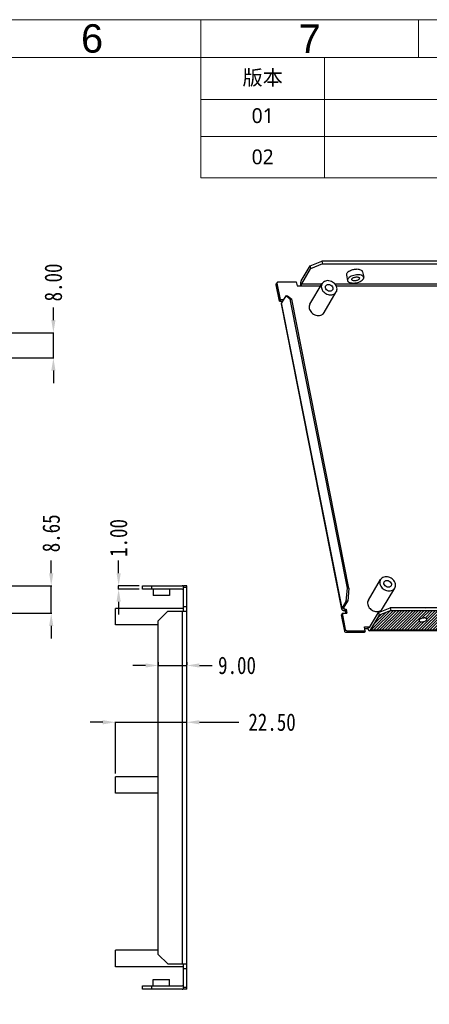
# Model space of a CAD drawing. Header units: inches. Extents: x 2607 to 3317, y 324 to 827.
# Tile 3 of 4: x 2973 to 3103, y 516 to 827. Entities that reach past the tile are written whole.
import ezdxf

# ---------------------------------------------------------------- set-up
doc = ezdxf.new("R2010")
doc.units = ezdxf.units.IN
doc.header["$LTSCALE"] = 1.21
doc.header["$MEASUREMENT"] = 0
doc.header["$PDMODE"] = 3
doc.header["$PDSIZE"] = 0.3125
doc.layers.get('0').update_dxf_attribs({"linetype": 'CONTINUOUS'})
doc.layers.get('Defpoints').update_dxf_attribs({"linetype": 'CONTINUOUS'})
doc.styles.get("Standard").update_dxf_attribs({"font": 'txt', "width": 0.8})
doc.styles.add('微软雅黑', font='txt')
doc.dimstyles.get("Standard").update_dxf_attribs({"dimtxt": 5.5, "dimasz": 4, "dimexe": 0.18, "dimexo": 1, "dimgap": 2, "dimtad": 0, "dimzin": 1, "dimdsep": 46, "dimtxsty": 'Standard', "dimcen": 0.09, "dimadec": 0, "dimazin": 0, "dimtp": 0.01, "dimtm": 0.01, "dimtfac": 1, "dimtmove": 0, "dimatfit": 3, "dimfxl": 1, "dimtfillclr": 256, "dimtolj": 1, "dimtzin": 4, "dimarcsym": 0})

# ---------------------------------------------------------------- blocks, each defined once
blk = doc.blocks.new('*D26')
at = {"color": 0, "lineweight": -2, "ltscale": 5, "transparency": 16777216}
for p, q in [((2984.11, 731.78), (2984.11, 735.78)), ((2968.99, 727.78), (2984.29, 727.78)), ((2984.11, 719.78), (2984.11, 727.78)), ((2948.26, 719.78), (2984.29, 719.78)), ((2984.11, 715.78), (2984.11, 711.78))]:
    blk.add_line(p, q, dxfattribs=at)
at = {"color": 0, "ltscale": 5, "transparency": 16777216}
for points in [[(2983.45, 731.78), (2984.78, 731.78), (2984.11, 727.78)], [(2984.78, 715.78), (2983.45, 715.78), (2984.11, 719.78)]]:
    blk.add_solid(points, dxfattribs=at)
at = {"layer": 'Defpoints', "color": 0, "transparency": 16777216}
for p in [(2967.99, 727.78), (2984.11, 727.78), (2947.26, 719.78)]:
    blk.add_point(p, dxfattribs=at)
at = {"color": 0, "lineweight": 5, "ltscale": 5, "transparency": 16777216, "insert": (2984.11, 743.64), "char_height": 5.5, "attachment_point": 5, "rotation": 90}
blk.add_mtext('\\A1;8.00', dxfattribs=at)
blk = doc.blocks.new('*D27')
at = {"color": 0, "lineweight": -2, "ltscale": 5, "transparency": 16777216}
for p, q in [((2983.43, 651.79), (2983.43, 655.79)), ((2968.49, 647.79), (2983.61, 647.79)), ((2983.43, 639.13), (2983.43, 647.79)), ((2941.85, 639.13), (2983.61, 639.13)), ((2983.43, 635.13), (2983.43, 631.13))]:
    blk.add_line(p, q, dxfattribs=at)
at = {"color": 0, "ltscale": 5, "transparency": 16777216}
for points in [[(2982.76, 651.79), (2984.1, 651.79), (2983.43, 647.79)], [(2984.1, 635.13), (2982.76, 635.13), (2983.43, 639.13)]]:
    blk.add_solid(points, dxfattribs=at)
at = {"layer": 'Defpoints', "color": 0, "transparency": 16777216}
for p in [(2967.49, 647.79), (2983.43, 647.79), (2940.85, 639.13)]:
    blk.add_point(p, dxfattribs=at)
at = {"color": 0, "lineweight": 5, "ltscale": 5, "transparency": 16777216, "insert": (2983.43, 664.39), "char_height": 5.5, "attachment_point": 5, "rotation": 90}
blk.add_mtext('\\A1;8.65', dxfattribs=at)
blk = doc.blocks.new('*D32')
at = {"color": 0, "lineweight": -2, "ltscale": 5, "transparency": 16777216}
for p, q in [((3004.71, 651.79), (3004.71, 655.79)), ((3011.21, 647.79), (3004.53, 647.79)), ((3004.71, 646.79), (3004.71, 647.79)), ((3011.21, 646.79), (3004.53, 646.79)), ((3004.71, 642.79), (3004.71, 638.79))]:
    blk.add_line(p, q, dxfattribs=at)
at = {"color": 0, "ltscale": 5, "transparency": 16777216}
for points in [[(3004.04, 651.79), (3005.38, 651.79), (3004.71, 647.79)], [(3005.38, 642.79), (3004.04, 642.79), (3004.71, 646.79)]]:
    blk.add_solid(points, dxfattribs=at)
at = {"layer": 'Defpoints', "color": 0, "transparency": 16777216}
for p in [(3004.71, 647.79), (3012.21, 647.79), (3012.21, 646.79)]:
    blk.add_point(p, dxfattribs=at)
at = {"color": 0, "lineweight": 5, "ltscale": 5, "transparency": 16777216, "insert": (3004.71, 662.92), "char_height": 5.5, "attachment_point": 5, "rotation": 90}
blk.add_mtext('\\A1;1.00', dxfattribs=at)
blk = doc.blocks.new('*D34')
at = {"color": 0, "lineweight": -2, "ltscale": 5, "transparency": 16777216}
for p, q in [((3013.21, 622.65), (3009.21, 622.65)), ((3017.21, 623.65), (3017.21, 622.83)), ((3017.21, 622.65), (3026.21, 622.65)), ((3026.21, 623.65), (3026.21, 622.83)), ((3030.21, 622.65), (3034.21, 622.65))]:
    blk.add_line(p, q, dxfattribs=at)
at = {"color": 0, "ltscale": 5, "transparency": 16777216}
for points in [[(3013.21, 621.98), (3013.21, 623.31), (3017.21, 622.65)], [(3030.21, 623.31), (3030.21, 621.98), (3026.21, 622.65)]]:
    blk.add_solid(points, dxfattribs=at)
at = {"layer": 'Defpoints', "color": 0, "transparency": 16777216}
for p in [(3017.21, 622.65), (3026.21, 622.65), (3026.21, 622.65)]:
    blk.add_point(p, dxfattribs=at)
at = {"color": 0, "lineweight": 5, "ltscale": 5, "transparency": 16777216, "insert": (3042.08, 622.65), "char_height": 5.5, "attachment_point": 5}
blk.add_mtext('\\A1;9.00', dxfattribs=at)
blk = doc.blocks.new('*D35')
at = {"color": 0, "lineweight": -2, "ltscale": 5, "transparency": 16777216}
for p, q in [((2999.71, 604.71), (2995.71, 604.71)), ((3003.71, 588.5), (3003.71, 604.89)), ((3003.71, 604.71), (3026.21, 604.71)), ((3026.21, 588.5), (3026.21, 604.89)), ((3030.21, 604.71), (3042.7, 604.71))]:
    blk.add_line(p, q, dxfattribs=at)
at = {"color": 0, "ltscale": 5, "transparency": 16777216}
for points in [[(2999.71, 604.04), (2999.71, 605.37), (3003.71, 604.71)], [(3030.21, 605.37), (3030.21, 604.04), (3026.21, 604.71)]]:
    blk.add_solid(points, dxfattribs=at)
at = {"layer": 'Defpoints', "color": 0, "transparency": 16777216}
for p in [(3026.21, 604.71), (3003.71, 587.5), (3026.21, 587.5)]:
    blk.add_point(p, dxfattribs=at)
at = {"color": 0, "lineweight": 5, "ltscale": 5, "transparency": 16777216, "insert": (3053.13, 604.71), "char_height": 5.5, "attachment_point": 5}
blk.add_mtext('\\A1;22.50', dxfattribs=at)

msp = doc.modelspace()

# ---------------------------------------------------------------- hatches: boundary and pattern name
at = {"ltscale": 5}
h = msp.add_hatch(dxfattribs=at)
h.set_pattern_fill('ANSI31', color=256, scale=5, style=0)
h.set_pattern_definition([(45, (7238.93313, -62.3452), (-0.44194174, 0.44194174), [])])
h.paths.add_polyline_path([(3257.37863, 638.52779), (3255.44813, 640.02777), (3090.6257, 640.02777), (3086.91803, 638.52779), (3084.10418, 633.77786), (3254.56478, 633.77786)])
edge = h.paths.add_edge_path(flags=16)
edge.add_spline(control_points=[(3172.43437, 637.02781), (3172.3859, 636.94601), (3172.22949, 636.79052), (3171.92362, 636.61406), (3171.54579, 636.48027), (3171.13751, 636.405), (3170.74246, 636.39555), (3170.40346, 636.45454), (3170.14648, 636.57341), (3170.0469, 636.71688), (3170.03341, 636.78574)], knot_values=[0, 0, 0, 0, 0.104983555, 0.237165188, 0.388158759, 0.545125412, 0.693899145, 0.822060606, 0.922527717, 1, 1, 1, 1], degree=3, periodic=0)
edge.add_line((3170.03341, 636.78573), (3170.08513, 637.02781))
edge.add_spline(control_points=[(3170.08513, 637.02781), (3170.13359, 637.10962), (3170.29, 637.26511), (3170.59587, 637.44157), (3170.9737, 637.57535), (3171.38198, 637.65062), (3171.77703, 637.66008), (3172.11603, 637.60108), (3172.37302, 637.48221), (3172.4726, 637.33874), (3172.48609, 637.26989)], knot_values=[0, 0, 0, 0, 0.104983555, 0.237165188, 0.388158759, 0.545125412, 0.693899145, 0.822060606, 0.922527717, 1, 1, 1, 1], degree=3, periodic=0)
edge.add_line((3172.48608, 637.26989), (3172.43437, 637.02781))
edge = h.paths.add_edge_path(flags=16)
edge.add_spline(control_points=[(3240.56223, 637.02781), (3240.61069, 637.10962), (3240.7671, 637.26511), (3241.07297, 637.44157), (3241.4508, 637.57535), (3241.85908, 637.65062), (3242.25413, 637.66008), (3242.59313, 637.60108), (3242.85012, 637.48221), (3242.94969, 637.33874), (3242.96318, 637.26989)], knot_values=[0, 0, 0, 0, 0.104983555, 0.237165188, 0.388158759, 0.545125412, 0.693899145, 0.822060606, 0.922527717, 1, 1, 1, 1], degree=3, periodic=0)
edge.add_line((3242.96318, 637.26989), (3242.91146, 637.02781))
edge.add_spline(control_points=[(3242.91146, 637.02781), (3242.863, 636.94601), (3242.70659, 636.79052), (3242.40072, 636.61406), (3242.02289, 636.48027), (3241.61461, 636.405), (3241.21956, 636.39555), (3240.88056, 636.45454), (3240.62357, 636.57341), (3240.52399, 636.71688), (3240.5105, 636.78574)], knot_values=[0, 0, 0, 0, 0.104983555, 0.237165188, 0.388158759, 0.545125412, 0.693899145, 0.822060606, 0.922527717, 1, 1, 1, 1], degree=3, periodic=0)
edge.add_line((3240.51051, 636.78573), (3240.56223, 637.02781))
edge = h.paths.add_edge_path(flags=16)
edge.add_spline(control_points=[(3101.95727, 637.02781), (3101.90881, 636.94601), (3101.75239, 636.79052), (3101.44652, 636.61406), (3101.0687, 636.48027), (3100.66042, 636.405), (3100.26537, 636.39555), (3099.92637, 636.45454), (3099.66938, 636.57341), (3099.5698, 636.71688), (3099.55631, 636.78574)], knot_values=[0, 0, 0, 0, 0.104983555, 0.237165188, 0.388158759, 0.545125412, 0.693899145, 0.822060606, 0.922527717, 1, 1, 1, 1], degree=3, periodic=0)
edge.add_line((3099.55632, 636.78573), (3099.60803, 637.02781))
edge.add_spline(control_points=[(3099.60803, 637.02781), (3099.65649, 637.10962), (3099.81291, 637.26511), (3100.11878, 637.44157), (3100.4966, 637.57535), (3100.90488, 637.65062), (3101.29993, 637.66008), (3101.63894, 637.60108), (3101.89592, 637.48221), (3101.9955, 637.33874), (3102.00899, 637.26989)], knot_values=[0, 0, 0, 0, 0.104983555, 0.237165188, 0.388158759, 0.545125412, 0.693899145, 0.822060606, 0.922527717, 1, 1, 1, 1], degree=3, periodic=0)
edge.add_line((3102.00899, 637.26989), (3101.95727, 637.02781))

# ---------------------------------------------------------------- linework, layer by layer
at = {"lineweight": 5}
for p, q in [((3030.6795, 814.68122), (3030.6795, 776.67376)), ((3305.47847, 814.68122), (3030.6795, 814.68122))]:
    msp.add_line(p, q, dxfattribs=at)
at = {"color": 7, "linetype": 'Continuous'}
for p, q in [((3065.13203, 748.85998), (3068.8397, 750.35996)), ((3068.8397, 750.35996), (3069.0107, 749.49393)), ((3233.66213, 750.35996), (3068.8397, 750.35996)), ((3062.31818, 744.11006), (3065.13203, 748.85998)), ((3062.48918, 743.24403), (3065.30303, 747.99396)), ((3065.13203, 748.85998), (3065.30303, 747.99396)), ((3069.0107, 749.49393), (3065.30303, 747.99396)), ((3069.0107, 749.49393), (3233.83314, 749.49393)), ((3081.7184, 746.99764), (3082.06041, 745.26558)), ((3054.44183, 742.92705), (3054.73802, 743.42705)), ((3054.77769, 743.68189), (3054.48149, 743.18189)), ((3055.76405, 738.23087), (3054.73802, 743.42705)), ((3055.12237, 743.86006), (3060.76054, 743.86006)), ((3060.76054, 743.86006), (3061.01704, 742.56102)), ((3076.6169, 745.99031), (3076.95891, 744.25825)), ((3078.28361, 744.51882), (3078.33504, 744.76192)), ((3080.73572, 745.00501), (3080.68428, 744.76192)), ((3055.46786, 737.73087), (3054.44183, 742.92705)), ((3061.01704, 742.56102), (3068.49061, 742.56102)), ((3062.48918, 743.24403), (3068.91928, 743.24403)), ((3065.06875, 736.78474), (3068.91928, 743.28464)), ((3069.54264, 734.13441), (3073.39318, 740.63431)), ((3072.87617, 743.24403), (3149.43138, 743.24403)), ((3073.36556, 742.56102), (3149.0027, 742.56102)), ((3055.76405, 738.23087), (3055.46786, 737.73087)), ((3055.46786, 737.73087), (3056.49392, 737.73087)), ((3055.76405, 738.23087), (3056.79011, 738.23087)), ((3057.50153, 739.43178), (3056.16866, 737.18182)), ((3058.90313, 738.33367), (3057.50153, 739.43178)), ((3057.50153, 739.43178), (3057.97138, 739.43178)), ((3057.97138, 739.43178), (3059.37298, 738.33367)), ((3076.92703, 647.05413), (3058.90313, 738.33367)), ((3058.90313, 738.33367), (3059.37298, 738.33367)), ((3077.39688, 647.05413), (3059.37298, 738.33367)), ((3075.15654, 640.41552), (3056.10661, 736.89124)), ((3075.21858, 640.7061), (3056.16866, 737.18182)), ((3012.21069, 646.7876), (3012.21069, 647.7876)), ((3012.21069, 647.7876), (3024.71069, 647.7876)), ((3015.21069, 646.7876), (3015.21069, 647.7876)), ((3025.21069, 639.7876), (3025.21069, 647.7876)), ((3026.21069, 647.7876), (3025.21069, 647.7876)), ((3026.21069, 647.2876), (3025.21069, 647.2876)), ((3026.21069, 520.3876), (3026.21069, 647.7876)), ((3076.55146, 642.95607), (3076.92703, 647.05413)), ((3077.39688, 647.05413), (3076.92703, 647.05413)), ((3077.39688, 647.05413), (3077.02131, 642.95607)), ((3083.53726, 643.25352), (3087.38779, 649.75342)), ((3088.01115, 640.60319), (3091.86169, 647.10309)), ((3024.71069, 646.7876), (3012.21069, 646.7876)), ((3015.61069, 646.7876), (3015.61069, 644.7876)), ((3020.80979, 644.7876), (3015.61159, 644.7876)), ((3020.81069, 646.7876), (3020.81069, 644.7876)), ((3025.21069, 641.2876), (3026.21069, 641.2876)), ((3075.21858, 640.7061), (3076.55146, 642.95607)), ((3075.68843, 640.7061), (3077.02131, 642.95607)), ((3076.01018, 640.4561), (3075.89272, 641.05095)), ((3077.02131, 642.95607), (3076.55146, 642.95607)), ((3086.74702, 639.39382), (3090.45469, 640.8938)), ((3090.45469, 640.8938), (3090.6257, 640.02777)), ((3255.27713, 640.8938), (3090.45469, 640.8938)), ((3025.21069, 640.6876), (3003.71069, 640.6876)), ((3003.71069, 635.4885), (3003.71069, 640.6867)), ((3020.21069, 639.7876), (3017.21069, 636.7876)), ((3020.21069, 639.7876), (3026.21069, 639.7876)), ((3024.71069, 639.7876), (3024.71069, 528.3876)), ((3075.32699, 639.15706), (3075.0308, 638.65707)), ((3076.05683, 633.46089), (3075.0308, 638.65707)), ((3076.35302, 633.96088), (3075.32699, 639.15706)), ((3075.32699, 639.15706), (3076.73653, 639.15706)), ((3075.66774, 640.60927), (3075.68843, 640.7061)), ((3076.01018, 640.4561), (3076.48003, 640.4561)), ((3076.18383, 639.95611), (3076.48003, 640.4561)), ((3076.18383, 639.95611), (3076.34161, 639.15706)), ((3076.48003, 640.4561), (3076.73653, 639.15706)), ((3083.93317, 634.64389), (3086.74702, 639.39382)), ((3086.91803, 638.52779), (3084.10418, 633.77786)), ((3086.74702, 639.39382), (3086.91803, 638.52779)), ((3090.6257, 640.02777), (3086.91803, 638.52779)), ((3090.6257, 640.02777), (3255.44813, 640.02777)), ((3017.21069, 635.4876), (3003.71069, 635.4876)), ((3017.21069, 531.3876), (3017.21069, 636.7876)), ((3082.54654, 633.52787), (3082.29003, 634.82691)), ((3082.29003, 634.82691), (3084.04159, 634.82691)), ((3083.40338, 634.32692), (3083.69957, 634.82691)), ((3083.93317, 634.64389), (3083.90812, 634.60925)), ((3099.60803, 637.02781), (3099.55632, 636.78574)), ((3101.95727, 637.02781), (3102.00898, 637.26989)), ((3076.05683, 633.46089), (3076.35302, 633.96088)), ((3076.61218, 633.02787), (3076.90837, 633.52787)), ((3082.25034, 633.02787), (3076.61218, 633.02787)), ((3082.54654, 633.52787), (3076.90837, 633.52787)), ((3082.54654, 633.52787), (3082.25034, 633.02787)), ((3082.38876, 634.32692), (3083.40338, 634.32692)), ((3254.30828, 633.57691), (3083.84767, 633.57691)), ((3254.56478, 633.77786), (3084.10418, 633.77786)), ((3017.21069, 587.5004), (3003.71069, 587.5004)), ((3003.71069, 582.30129), (3003.71069, 587.4995)), ((3017.21069, 582.3004), (3003.71069, 582.3004)), ((3017.21069, 532.6876), (3003.71069, 532.6876)), ((3003.71069, 527.4885), (3003.71069, 532.6867)), ((3017.21069, 531.3876), (3020.21069, 528.3876)), ((3025.21069, 527.4876), (3003.71069, 527.4876)), ((3020.21069, 528.3876), (3026.21069, 528.3876)), ((3025.21069, 520.3876), (3025.21069, 528.3876)), ((3025.21069, 526.8876), (3026.21069, 526.8876)), ((3015.61069, 521.3876), (3015.61069, 523.3876)), ((3015.61159, 523.3876), (3020.80979, 523.3876)), ((3020.81069, 521.3876), (3020.81069, 523.3876)), ((3012.21069, 521.3876), (3024.71069, 521.3876)), ((3012.21069, 520.3876), (3012.21069, 521.3876)), ((3024.71069, 520.3876), (3012.21069, 520.3876)), ((3015.21069, 520.3876), (3015.21069, 521.3876)), ((3026.21069, 520.8876), (3025.21069, 520.8876)), ((3026.21069, 520.3876), (3025.21069, 520.3876))]:
    msp.add_line(p, q, dxfattribs=at)
at = {"lineweight": 5}
msp.add_lwpolyline([(2606.50813, 323.79183), (3317.45138, 323.79183), (3317.45138, 826.65413), (2606.50813, 826.65413)], close=True, dxfattribs=at)
at = {"lineweight": 5, "ltscale": 0.2}
for points in [[(3030.6795, 814.68122), (3030.6795, 826.65413)], [(3099.37924, 814.68122), (3099.37924, 826.65413)], [(3305.47847, 814.68122), (2618.48104, 814.68122)]]:
    msp.add_lwpolyline(points, dxfattribs=at)
at = {"lineweight": 5}
for points in [[(3069.68326, 776.67376), (3069.68326, 814.68122)], [(3030.6795, 801.47638), (3305.47847, 801.47638)], [(3030.6795, 789.71342), (3305.47847, 789.71342)], [(3030.6795, 776.67376), (3305.47847, 776.67376)]]:
    msp.add_lwpolyline(points, dxfattribs=at)
at = {"color": 7, "linetype": 'Continuous'}
for centre, radius, start, end in [((3079.43515, 743.74938), 3.93958, 116.1608519, 117.0474299), ((3024.71069, 646.2876), 1.5, 72, 90), ((3024.71069, 646.2876), 0.5, 0, 90), ((3024.71069, 521.8876), 0.5, 270, 0), ((3024.71069, 521.8876), 1.5, 270, 288)]:
    msp.add_arc(centre, radius, start, end, dxfattribs=at)
for points, knots in [([(3077.64372, 747.25809), (3077.44527, 747.15675), (3077.10131, 746.94449), (3076.81581, 746.64821), (3076.72445, 746.49398)], [0, 0, 0, 0, 0.554165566, 1, 1, 1, 1]), ([(3079.93776, 747.79396), (3079.54853, 747.79396), (3078.77761, 747.69981), (3078.04009, 747.45334), (3077.69822, 747.28539)], [0, 0, 0, 0, 0.505407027, 1, 1, 1, 1]), ([(3081.71853, 746.99708), (3081.69472, 747.11814), (3081.54386, 747.37027), (3081.13392, 747.61432), (3080.58098, 747.76429), (3080.16306, 747.79396), (3079.93776, 747.79396)], [0, 0, 0, 0, 0.178234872, 0.398366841, 0.674545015, 1, 1, 1, 1]), ([(3054.73802, 743.42705), (3054.73366, 743.44914), (3054.72377, 743.53535), (3054.74462, 743.62575), (3054.77716, 743.6811)], [0, 0, 0, 0, 0.259665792, 1, 1, 1, 1]), ([(3054.77716, 743.6811), (3054.80974, 743.73653), (3054.9153, 743.83228), (3055.0525, 743.86006), (3055.12237, 743.86006)], [0, 0, 0, 0, 0.479222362, 1, 1, 1, 1]), ([(3062.31818, 744.11006), (3062.26572, 744.02151), (3062.18025, 743.80329), (3062.0679, 743.28612), (3062.05168, 742.85592), (3062.06891, 742.5596)], [0, 0, 0, 0, 0.19466396, 0.438563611, 1, 1, 1, 1]), ([(3073.59943, 741.95947), (3073.55158, 742.20184), (3073.36753, 742.68613), (3072.89097, 743.31286), (3072.2513, 743.80977), (3071.50824, 744.1315), (3070.72903, 744.24778), (3069.98424, 744.14426), (3069.34548, 743.8239), (3069.03324, 743.4767), (3068.92001, 743.28588)], [0, 0, 0, 0, 0.122889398, 0.252949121, 0.38717328, 0.521406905, 0.651417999, 0.774305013, 0.889628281, 1, 1, 1, 1]), ([(3076.72445, 746.49398), (3076.67746, 746.41466), (3076.60645, 746.25167), (3076.60091, 746.07159), (3076.61678, 745.99088)], [0, 0, 0, 0, 0.528455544, 1, 1, 1, 1]), ([(3077.06646, 744.76192), (3077.01951, 744.68267), (3076.94866, 744.51971), (3076.94291, 744.33972), (3076.95874, 744.25898)], [0, 0, 0, 0, 0.528192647, 1, 1, 1, 1]), ([(3076.95874, 744.25898), (3076.97233, 744.18966), (3077.02918, 744.04902), (3077.18797, 743.86941), (3077.41224, 743.71974), (3077.81228, 743.5527), (3078.43392, 743.44754), (3079.25444, 743.4661), (3080.10431, 743.62283), (3080.89019, 743.90122), (3081.5267, 744.26815), (3081.85203, 744.5917), (3081.95287, 744.76192)], [0, 0, 0, 0, 0.037440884, 0.078385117, 0.125278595, 0.179150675, 0.30709919, 0.45565041, 0.61239271, 0.763190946, 0.895148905, 1, 1, 1, 1]), ([(3082.06058, 745.26485), (3082.04699, 745.33418), (3081.99014, 745.47482), (3081.83135, 745.65442), (3081.60709, 745.80409), (3081.20705, 745.97113), (3080.58541, 746.07629), (3079.76488, 746.05774), (3078.91501, 745.90101), (3078.12913, 745.62262), (3077.49262, 745.25569), (3077.1673, 744.93214), (3077.06646, 744.76192)], [0, 0, 0, 0, 0.037440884, 0.078385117, 0.125278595, 0.179150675, 0.30709919, 0.45565041, 0.61239271, 0.763190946, 0.895148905, 1, 1, 1, 1]), ([(3080.68428, 744.76192), (3080.63588, 744.68021), (3080.47951, 744.52491), (3080.17407, 744.34837), (3079.79651, 744.21467), (3079.38856, 744.13919), (3078.99365, 744.12953), (3078.65464, 744.18843), (3078.3975, 744.30678), (3078.29723, 744.44994), (3078.28361, 744.51882)], [0, 0, 0, 0, 0.104905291, 0.237084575, 0.387969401, 0.544908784, 0.693699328, 0.8218927, 0.922443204, 1, 1, 1, 1]), ([(3078.33504, 744.76192), (3078.38345, 744.84363), (3078.53981, 744.99892), (3078.84525, 745.17546), (3079.22281, 745.30917), (3079.63076, 745.38465), (3080.02567, 745.39431), (3080.36468, 745.33541), (3080.62183, 745.21706), (3080.7221, 745.07389), (3080.73571, 745.00501)], [0, 0, 0, 0, 0.104905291, 0.237084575, 0.387969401, 0.544908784, 0.693699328, 0.8218927, 0.922443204, 1, 1, 1, 1]), ([(3081.95287, 744.76192), (3081.99981, 744.84116), (3082.07066, 745.00413), (3082.07641, 745.18412), (3082.06058, 745.26485)], [0, 0, 0, 0, 0.528192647, 1, 1, 1, 1]), ([(3054.44183, 742.92705), (3054.43747, 742.94915), (3054.42758, 743.03536), (3054.44843, 743.12576), (3054.48096, 743.18111)], [0, 0, 0, 0, 0.259665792, 1, 1, 1, 1]), ([(3062.42659, 742.56102), (3062.40206, 742.68522), (3062.3956, 742.87438), (3062.43118, 743.1033), (3062.46572, 743.20443), (3062.48918, 743.24403)], [0, 0, 0, 0, 0.546228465, 0.801429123, 1, 1, 1, 1]), ([(3068.92001, 743.28588), (3068.8064, 743.09442), (3068.65077, 742.65297), (3068.66798, 742.1876), (3068.71302, 741.95947)], [0, 0, 0, 0, 0.489130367, 1, 1, 1, 1]), ([(3068.71302, 741.95947), (3068.76088, 741.7171), (3068.94492, 741.23281), (3069.42149, 740.60609), (3070.06115, 740.10918), (3070.80421, 739.78745), (3071.58343, 739.67117), (3072.32821, 739.77468), (3072.96698, 740.09504), (3073.27921, 740.44224), (3073.39244, 740.63306)], [0, 0, 0, 0, 0.122889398, 0.252949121, 0.38717328, 0.521406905, 0.651417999, 0.774305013, 0.889628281, 1, 1, 1, 1]), ([(3069.98161, 741.95947), (3069.96003, 742.06878), (3069.95208, 742.29192), (3070.02596, 742.50392), (3070.0804, 742.59594)], [0, 0, 0, 0, 0.51029285, 1, 1, 1, 1]), ([(3072.23205, 741.32301), (3072.17773, 741.23119), (3072.02793, 741.0639), (3071.7209, 740.90949), (3071.3626, 740.85933), (3070.86075, 740.93406), (3070.29737, 741.26284), (3070.02851, 741.72195), (3069.98161, 741.95947)], [0, 0, 0, 0, 0.110869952, 0.226752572, 0.350222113, 0.480858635, 0.748401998, 1, 1, 1, 1]), ([(3070.0804, 742.59594), (3070.13473, 742.68776), (3070.28453, 742.85505), (3070.59156, 743.00945), (3070.94986, 743.05961), (3071.45171, 742.98489), (3072.01509, 742.6561), (3072.28395, 742.197), (3072.33085, 741.95947)], [0, 0, 0, 0, 0.110869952, 0.226752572, 0.350222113, 0.480858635, 0.748401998, 1, 1, 1, 1]), ([(3072.33085, 741.95947), (3072.35243, 741.85017), (3072.36037, 741.62703), (3072.2865, 741.41503), (3072.23205, 741.32301)], [0, 0, 0, 0, 0.51029285, 1, 1, 1, 1]), ([(3073.39244, 740.63306), (3073.50606, 740.82453), (3073.66168, 741.26598), (3073.64448, 741.73135), (3073.59943, 741.95947)], [0, 0, 0, 0, 0.489130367, 1, 1, 1, 1]), ([(3056.10654, 736.89157), (3056.10202, 736.91457), (3056.09316, 737.01525), (3056.12949, 737.1157), (3056.16866, 737.18182)], [0, 0, 0, 0, 0.233762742, 1, 1, 1, 1]), ([(3065.06873, 736.78471), (3064.95536, 736.59342), (3064.80016, 736.15235), (3064.81748, 735.6875), (3064.86249, 735.45957)], [0, 0, 0, 0, 0.489031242, 1, 1, 1, 1]), ([(3064.86249, 735.45957), (3064.91037, 735.2171), (3065.0944, 734.73266), (3065.57131, 734.1059), (3066.21109, 733.60883), (3066.95449, 733.28725), (3067.73394, 733.17111), (3068.47882, 733.27506), (3069.11765, 733.59579), (3069.42949, 733.94349), (3069.54266, 734.13443)], [0, 0, 0, 0, 0.122909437, 0.252942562, 0.38718364, 0.521416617, 0.651427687, 0.774308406, 0.88962169, 1, 1, 1, 1]), ([(3092.06794, 648.42826), (3092.02009, 648.67063), (3091.83604, 649.15491), (3091.35948, 649.78164), (3090.71981, 650.27855), (3089.97675, 650.60028), (3089.19754, 650.71656), (3088.45275, 650.61305), (3087.81399, 650.29269), (3087.50175, 649.94549), (3087.38852, 649.75467)], [0, 0, 0, 0, 0.122889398, 0.252949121, 0.38717328, 0.521406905, 0.651417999, 0.774305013, 0.889628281, 1, 1, 1, 1]), ([(3087.38852, 649.75467), (3087.27491, 649.5632), (3087.11928, 649.12175), (3087.13649, 648.65638), (3087.18153, 648.42826)], [0, 0, 0, 0, 0.489130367, 1, 1, 1, 1]), ([(3087.18153, 648.42826), (3087.22939, 648.18588), (3087.41343, 647.7016), (3087.89, 647.07487), (3088.52966, 646.57796), (3089.27272, 646.25623), (3090.05194, 646.13995), (3090.79672, 646.24346), (3091.43549, 646.56383), (3091.74772, 646.91102), (3091.86095, 647.10184)], [0, 0, 0, 0, 0.122889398, 0.252949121, 0.38717328, 0.521406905, 0.651417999, 0.774305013, 0.889628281, 1, 1, 1, 1]), ([(3088.45012, 648.42826), (3088.42854, 648.53756), (3088.42059, 648.7607), (3088.49447, 648.9727), (3088.54891, 649.06472)], [0, 0, 0, 0, 0.51029285, 1, 1, 1, 1]), ([(3090.70056, 647.79179), (3090.64624, 647.69997), (3090.49644, 647.53268), (3090.18941, 647.37827), (3089.83111, 647.32812), (3089.32926, 647.40284), (3088.76588, 647.73162), (3088.49702, 648.19073), (3088.45012, 648.42826)], [0, 0, 0, 0, 0.110869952, 0.226752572, 0.350222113, 0.480858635, 0.748401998, 1, 1, 1, 1]), ([(3088.54891, 649.06472), (3088.60324, 649.15654), (3088.75304, 649.32383), (3089.06007, 649.47824), (3089.41837, 649.5284), (3089.92022, 649.45367), (3090.4836, 649.12489), (3090.75246, 648.66578), (3090.79936, 648.42826)], [0, 0, 0, 0, 0.110869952, 0.226752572, 0.350222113, 0.480858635, 0.748401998, 1, 1, 1, 1]), ([(3090.79936, 648.42826), (3090.82094, 648.31895), (3090.82888, 648.09581), (3090.75501, 647.88381), (3090.70056, 647.79179)], [0, 0, 0, 0, 0.51029285, 1, 1, 1, 1]), ([(3091.86095, 647.10184), (3091.97457, 647.29331), (3092.13019, 647.73476), (3092.11299, 648.20013), (3092.06794, 648.42826)], [0, 0, 0, 0, 0.489130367, 1, 1, 1, 1]), ([(3083.53724, 643.25349), (3083.42387, 643.06221), (3083.26867, 642.62113), (3083.28599, 642.15628), (3083.331, 641.92835)], [0, 0, 0, 0, 0.489031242, 1, 1, 1, 1]), ([(3083.331, 641.92835), (3083.37888, 641.68588), (3083.56291, 641.20144), (3084.03982, 640.57469), (3084.6796, 640.07761), (3085.423, 639.75603), (3086.20245, 639.6399), (3086.94733, 639.74385), (3087.58616, 640.06457), (3087.898, 640.41227), (3088.01117, 640.60322)], [0, 0, 0, 0, 0.122909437, 0.252942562, 0.38718364, 0.521416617, 0.651427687, 0.774308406, 0.88962169, 1, 1, 1, 1]), ([(3100.53395, 640.89945), (3100.61893, 640.90816), (3100.94502, 640.93345), (3101.27417, 640.92744), (3101.51422, 640.89945)], [0, 0, 0, 0, 0.261168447, 1, 1, 1, 1]), ([(3075.21858, 640.7061), (3075.2045, 640.68232), (3075.15902, 640.59337), (3075.14248, 640.48699), (3075.15646, 640.41585)], [0, 0, 0, 0, 0.276024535, 1, 1, 1, 1]), ([(3075.15646, 640.41585), (3075.17019, 640.346), (3075.25725, 640.20056), (3075.49374, 640.05972), (3075.81276, 639.97324), (3076.05386, 639.95611), (3076.18383, 639.95611)], [0, 0, 0, 0, 0.178239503, 0.398351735, 0.674574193, 1, 1, 1, 1]), ([(3076.01018, 640.4561), (3075.9669, 640.4561), (3075.84558, 640.46247), (3075.68419, 640.52543), (3075.66774, 640.60927)], [0, 0, 0, 0, 0.336246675, 1, 1, 1, 1]), ([(3102.00899, 637.26989), (3101.9955, 637.33874), (3101.89592, 637.48221), (3101.63894, 637.60108), (3101.29993, 637.66008), (3100.90488, 637.65062), (3100.4966, 637.57535), (3100.11878, 637.44157), (3099.81291, 637.26511), (3099.65649, 637.10962), (3099.60803, 637.02781)], [0, 0, 0, 0, 0.077472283, 0.177939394, 0.306100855, 0.454874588, 0.611841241, 0.762834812, 0.895016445, 1, 1, 1, 1]), ([(3083.8478, 634.57691), (3083.81161, 634.57687), (3083.7589, 634.63796), (3083.72316, 634.72811), (3083.70648, 634.79192), (3083.69957, 634.82691)], [0, 0, 0, 0, 0.35860588, 0.646588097, 1, 1, 1, 1]), ([(3083.90812, 634.60925), (3083.90358, 634.60424), (3083.88723, 634.58807), (3083.8642, 634.57693), (3083.8478, 634.57691)], [0, 0, 0, 0, 0.291706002, 1, 1, 1, 1]), ([(3099.55631, 636.78574), (3099.5698, 636.71688), (3099.66938, 636.57341), (3099.92637, 636.45454), (3100.26537, 636.39555), (3100.66042, 636.405), (3101.0687, 636.48027), (3101.44652, 636.61406), (3101.75239, 636.79052), (3101.90881, 636.94601), (3101.95727, 637.02781)], [0, 0, 0, 0, 0.077472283, 0.177939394, 0.306100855, 0.454874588, 0.611841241, 0.762834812, 0.895016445, 1, 1, 1, 1]), ([(3076.61218, 633.02787), (3076.4858, 633.02787), (3076.23451, 633.11845), (3076.08038, 633.34163), (3076.05683, 633.46089)], [0, 0, 0, 0, 0.50971588, 1, 1, 1, 1]), ([(3076.90837, 633.52787), (3076.78199, 633.52787), (3076.5307, 633.61844), (3076.37657, 633.84162), (3076.35302, 633.96088)], [0, 0, 0, 0, 0.50971588, 1, 1, 1, 1]), ([(3083.40338, 634.32692), (3083.42411, 634.22195), (3083.47396, 634.03065), (3083.58131, 633.76043), (3083.73887, 633.57701), (3083.84747, 633.5769)], [0, 0, 0, 0, 0.353562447, 0.641113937, 1, 1, 1, 1]), ([(3083.84747, 633.5769), (3083.87021, 633.57688), (3083.98277, 633.60048), (3084.05878, 633.70123), (3084.10418, 633.77786)], [0, 0, 0, 0, 0.203348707, 1, 1, 1, 1])]:
    msp.add_open_spline(points, degree=3, knots=knots, dxfattribs=at)

# ---------------------------------------------------------------- texts
at = {"lineweight": 5, "ltscale": 0.2, "char_height": 8.9690065, "width": 68.6997426, "attachment_point": 5, "style": '微软雅黑'}
for s, insert in [('{\\fArial|b0|i0|c0|p34;6}', (2996.32962, 820.66768)), ('{\\fArial|b0|i0|c0|p34;7}', (3065.02937, 820.66768))]:
    msp.add_mtext(s, dxfattribs=dict(at, insert=insert))
at = {"lineweight": 5, "char_height": 4.683474, "width": 39.0037636, "attachment_point": 5, "style": '微软雅黑'}
for s, insert in [('版本', (3050.18138, 808.0788)), ('01', (3050.18138, 796.31584)), ('02', (3050.18138, 783.2885))]:
    msp.add_mtext(s, dxfattribs=dict(at, insert=insert))

# ---------------------------------------------------------------- dimensions: what is measured, and where the dimension line sits
at = {"color": 3, "lineweight": 5, "ltscale": 5}
for base, p1, p2, picture, middle in [((2984.1131, 727.77646), (2947.26464, 719.77646), (2967.99464, 727.77646), '*D26', (2984.1131, 743.64313)), ((2983.43144, 647.7876), (2940.85295, 639.1336), (2967.49464, 647.7876), '*D27', (2983.43144, 664.3876)), ((3004.70992, 647.7876), (3012.21069, 646.7876), (3012.21069, 647.7876), '*D32', (3004.70992, 662.92093))]:
    dim = msp.add_linear_dim(base=base, p1=p1, p2=p2, angle=90, dimstyle='Standard', dxfattribs=at)
    dim.commit()
    dim.dimension.update_dxf_attribs({"geometry": picture, "text_midpoint": middle})
dim = msp.add_linear_dim(base=(3026.21069, 622.6477), p1=(3017.21069, 622.6477), p2=(3026.21069, 622.6477), dimstyle='Standard', dxfattribs=at)
dim.commit()
dim.dimension.update_dxf_attribs({"geometry": '*D34', "text_midpoint": (3042.07736, 622.6477)})
dim = msp.add_linear_dim(base=(3026.21069, 604.70736), p1=(3003.71069, 587.4995), p2=(3026.21069, 587.4995), dimstyle='Standard', dxfattribs=at)
dim.commit()
dim.dimension.update_dxf_attribs({"geometry": '*D35', "text_midpoint": (3053.12836, 604.70736), "dimtype": 160})

doc.saveas('drawing.dxf')
